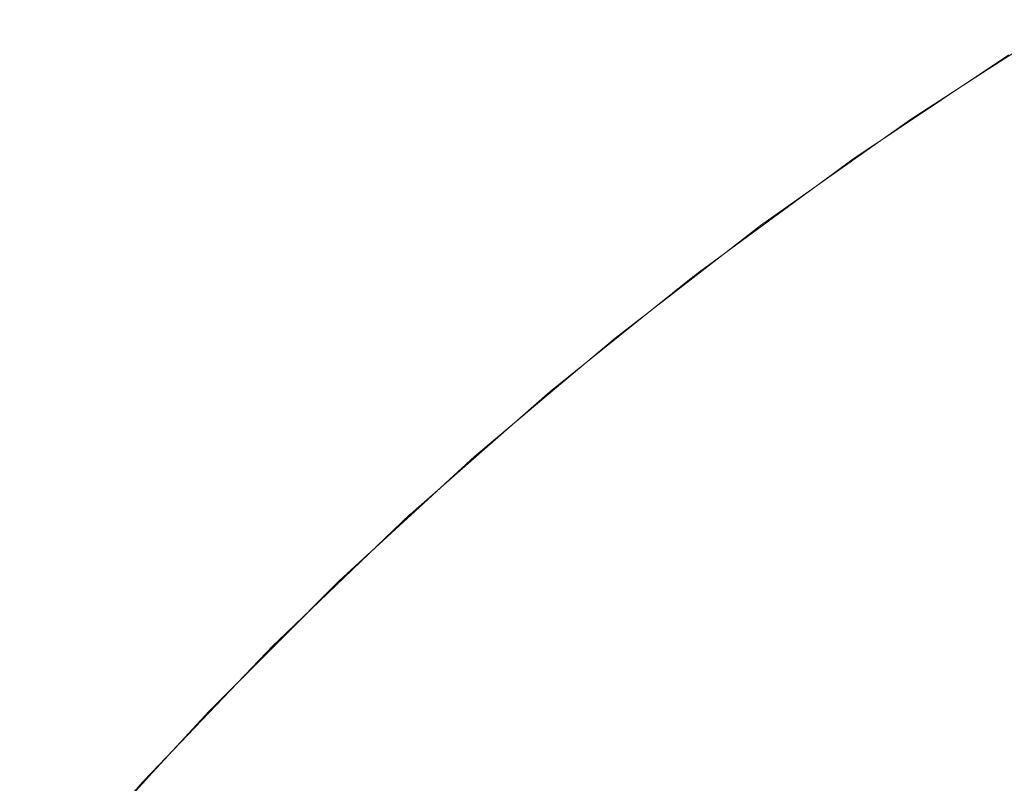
# Model space of a CAD drawing. Header units: centimetres. Extents: x -26 to 27.3, y -25.9 to -24.1.
# Tile 34 of 224: x -25.9941 to -25.9713, y -24.0924 to -24.0747. Entities that reach past the tile are written whole.
import ezdxf

# ---------------------------------------------------------------- set-up
doc = ezdxf.new("R2010")
doc.units = ezdxf.units.CM
doc.header["$LTSCALE"] = 2.54
doc.layers.add('Lucido design-1', color=7, linetype='Continuous')

# ---------------------------------------------------------------- blocks, each defined once
blk = doc.blocks.new('Gruppo-7-1')
at = {"color": 7, "linetype": 'Continuous', "lineweight": 9}
for points, invisible_edges in [([(-25.971712, -24.075896, 1181.722727), (-25.969913, -24.074735, 1181.722727), (-25.969863, -24.074816, 1181.718367), (-25.973426, -24.077116, 1181.718367)], 14), ([(-25.969913, -24.074735, 1181.722727), (-25.971712, -24.075896, 1181.722727), (-25.971718, -24.075887, 1182.322727), (-25.971212, -24.075549, 1182.322727)], 10), ([(-25.973426, -24.077116, 1181.718367), (-25.969863, -24.074816, 1181.718367), (-25.969723, -24.075043, 1181.714235), (-25.973277, -24.077336, 1181.714235)], 15), ([(-25.973277, -24.077336, 1181.714235), (-25.969723, -24.075043, 1181.714235), (-25.969494, -24.075414, 1181.71012), (-25.973033, -24.077698, 1181.71012)], 15), ([(-25.973033, -24.077698, 1181.71012), (-25.969494, -24.075414, 1181.71012), (-25.969177, -24.07593, 1181.706031), (-25.972694, -24.0782, 1181.706031)], 15), ([(-25.971718, -24.075887, 1182.322727), (-25.97484, -24.077973, 1182.322727), (-25.974813, -24.078012, 1182.325802), (-25.971187, -24.075589, 1182.325802)], 14), ([(-25.97469, -24.078187, 1182.329948), (-25.971072, -24.075769, 1182.329948), (-25.971187, -24.075589, 1182.325802), (-25.974813, -24.078012, 1182.325802)], 15), ([(-25.971187, -24.075589, 1182.325802), (-25.971212, -24.075549, 1182.322727), (-25.971718, -24.075887, 1182.322727)], 9), ([(-25.97484, -24.077973, 1182.322727), (-25.971718, -24.075887, 1182.322727), (-25.971712, -24.075896, 1181.722727)], 10), ([(-25.97484, -24.077973, 1182.322727), (-25.971712, -24.075896, 1181.722727), (-25.97348, -24.077037, 1181.722727)], 9), ([(-25.974469, -24.078503, 1182.334084), (-25.970864, -24.076095, 1182.334084), (-25.971072, -24.075769, 1182.329948), (-25.97469, -24.078187, 1182.329948)], 15), ([(-25.973426, -24.077116, 1181.718367), (-25.97348, -24.077037, 1181.722727), (-25.971712, -24.075896, 1181.722727)], 9), ([(-25.974149, -24.07896, 1182.338205), (-25.970565, -24.076565, 1182.338205), (-25.970864, -24.076095, 1182.334084), (-25.974469, -24.078503, 1182.334084)], 15), ([(-25.972694, -24.0782, 1181.706031), (-25.969177, -24.07593, 1181.706031), (-25.968771, -24.076589, 1181.701974), (-25.97226, -24.078841, 1181.701974)], 15), ([(-25.97373, -24.079558, 1182.342302), (-25.970173, -24.07718, 1182.342302), (-25.970565, -24.076565, 1182.338205), (-25.974149, -24.07896, 1182.338205)], 15), ([(-25.97226, -24.078841, 1181.701974), (-25.968771, -24.076589, 1181.701974), (-25.968279, -24.077389, 1181.697955), (-25.971734, -24.079619, 1181.697955)], 15), ([(-25.97348, -24.077037, 1181.722727), (-25.975191, -24.078248, 1181.722727), (-25.975199, -24.078236, 1182.322727), (-25.97484, -24.077973, 1182.322727)], 10), ([(-25.975191, -24.078248, 1181.722727), (-25.97348, -24.077037, 1181.722727), (-25.973426, -24.077116, 1181.718367)], 10), ([(-25.973426, -24.077116, 1181.718367), (-25.976889, -24.079565, 1181.718367), (-25.976945, -24.079488, 1181.722727), (-25.975191, -24.078248, 1181.722727)], 11), ([(-25.976889, -24.079565, 1181.718367), (-25.973426, -24.077116, 1181.718367), (-25.973277, -24.077336, 1181.714235), (-25.976731, -24.079779, 1181.714235)], 15), ([(-25.973214, -24.080295, 1182.346369), (-25.969689, -24.07794, 1182.346369), (-25.970173, -24.07718, 1182.342302), (-25.97373, -24.079558, 1182.342302)], 15), ([(-25.976731, -24.079779, 1181.714235), (-25.973277, -24.077336, 1181.714235), (-25.973033, -24.077698, 1181.71012), (-25.976471, -24.08013, 1181.71012)], 15), ([(-25.971734, -24.079619, 1181.697955), (-25.968279, -24.077389, 1181.697955), (-25.9677, -24.078329, 1181.693983), (-25.971116, -24.080534, 1181.693983)], 15), ([(-25.976471, -24.08013, 1181.71012), (-25.973033, -24.077698, 1181.71012), (-25.972694, -24.0782, 1181.706031), (-25.976111, -24.080617, 1181.706031)], 15), ([(-25.9726, -24.081171, 1182.350399), (-25.969114, -24.078842, 1182.350399), (-25.969689, -24.07794, 1182.346369), (-25.973214, -24.080295, 1182.346369)], 15), ([(-25.975199, -24.078236, 1182.322727), (-25.978358, -24.080553, 1182.322727), (-25.978329, -24.08059, 1182.325802), (-25.974813, -24.078012, 1182.325802)], 14), ([(-25.978199, -24.08076, 1182.329948), (-25.97469, -24.078187, 1182.329948), (-25.974813, -24.078012, 1182.325802), (-25.978329, -24.08059, 1182.325802)], 15), ([(-25.977964, -24.081066, 1182.334084), (-25.974469, -24.078503, 1182.334084), (-25.97469, -24.078187, 1182.329948), (-25.978199, -24.08076, 1182.329948)], 15), ([(-25.974813, -24.078012, 1182.325802), (-25.97484, -24.077973, 1182.322727), (-25.975199, -24.078236, 1182.322727)], 9), ([(-25.978358, -24.080553, 1182.322727), (-25.975199, -24.078236, 1182.322727), (-25.975191, -24.078248, 1181.722727)], 10), ([(-25.978358, -24.080553, 1182.322727), (-25.975191, -24.078248, 1181.722727), (-25.976945, -24.079488, 1181.722727)], 9), ([(-25.976111, -24.080617, 1181.706031), (-25.972694, -24.0782, 1181.706031), (-25.97226, -24.078841, 1181.701974), (-25.975651, -24.081239, 1181.701974)], 15), ([(-25.977625, -24.081509, 1182.338205), (-25.974149, -24.07896, 1182.338205), (-25.974469, -24.078503, 1182.334084), (-25.977964, -24.081066, 1182.334084)], 15), ([(-25.975651, -24.081239, 1181.701974), (-25.97226, -24.078841, 1181.701974), (-25.971734, -24.079619, 1181.697955), (-25.975092, -24.081994, 1181.697955)], 15), ([(-25.97189, -24.082186, 1182.354384), (-25.968449, -24.079886, 1182.354384), (-25.969114, -24.078842, 1182.350399), (-25.9726, -24.081171, 1182.350399)], 15), ([(-25.97718, -24.082087, 1182.342302), (-25.97373, -24.079558, 1182.342302), (-25.974149, -24.07896, 1182.338205), (-25.977625, -24.081509, 1182.338205)], 15), ([(-25.976945, -24.079488, 1181.722727), (-25.978572, -24.080746, 1181.722727), (-25.978582, -24.080733, 1182.322727), (-25.978358, -24.080553, 1182.322727)], 10), ([(-25.978572, -24.080746, 1181.722727), (-25.976945, -24.079488, 1181.722727), (-25.976889, -24.079565, 1181.718367)], 10), ([(-25.976889, -24.079565, 1181.718367), (-25.980244, -24.082158, 1181.718367), (-25.980304, -24.082084, 1181.722727), (-25.978572, -24.080746, 1181.722727)], 11), ([(-25.980244, -24.082158, 1181.718367), (-25.976889, -24.079565, 1181.718367), (-25.976731, -24.079779, 1181.714235), (-25.980077, -24.082365, 1181.714235)], 15), ([(-25.980077, -24.082365, 1181.714235), (-25.976731, -24.079779, 1181.714235), (-25.976471, -24.08013, 1181.71012), (-25.979803, -24.082705, 1181.71012)], 15), ([(-25.976632, -24.082802, 1182.346369), (-25.973214, -24.080295, 1182.346369), (-25.97373, -24.079558, 1182.342302), (-25.97718, -24.082087, 1182.342302)], 15), ([(-25.975092, -24.081994, 1181.697955), (-25.971734, -24.079619, 1181.697955), (-25.971116, -24.080534, 1181.693983), (-25.974436, -24.082881, 1181.693983)], 15), ([(-25.971084, -24.083336, 1182.358317), (-25.967694, -24.081071, 1182.358317), (-25.968449, -24.079886, 1182.354384), (-25.97189, -24.082186, 1182.354384)], 15), ([(-25.979803, -24.082705, 1181.71012), (-25.976471, -24.08013, 1181.71012), (-25.976111, -24.080617, 1181.706031), (-25.979422, -24.083176, 1181.706031)], 15), ([(-25.975981, -24.083651, 1182.350399), (-25.9726, -24.081171, 1182.350399), (-25.973214, -24.080295, 1182.346369), (-25.976632, -24.082802, 1182.346369)], 15), ([(-25.978582, -24.080733, 1182.322727), (-25.981761, -24.083284, 1182.322727), (-25.98173, -24.08332, 1182.325802), (-25.978329, -24.08059, 1182.325802)], 14), ([(-25.981593, -24.083483, 1182.329948), (-25.978199, -24.08076, 1182.329948), (-25.978329, -24.08059, 1182.325802), (-25.98173, -24.08332, 1182.325802)], 15), ([(-25.979422, -24.083176, 1181.706031), (-25.976111, -24.080617, 1181.706031), (-25.975651, -24.081239, 1181.701974), (-25.978936, -24.083778, 1181.701974)], 15), ([(-25.978329, -24.08059, 1182.325802), (-25.978358, -24.080553, 1182.322727), (-25.978582, -24.080733, 1182.322727)], 9), ([(-25.974436, -24.082881, 1181.693983), (-25.971116, -24.080534, 1181.693983), (-25.970408, -24.081582, 1181.690062), (-25.973684, -24.083899, 1181.690062)], 15), ([(-25.981761, -24.083284, 1182.322727), (-25.978582, -24.080733, 1182.322727), (-25.978572, -24.080746, 1181.722727)], 10), ([(-25.981761, -24.083284, 1182.322727), (-25.978572, -24.080746, 1181.722727), (-25.980304, -24.082084, 1181.722727)], 9), ([(-25.981345, -24.083779, 1182.334084), (-25.977964, -24.081066, 1182.334084), (-25.978199, -24.08076, 1182.329948), (-25.981593, -24.083483, 1182.329948)], 15), ([(-25.980986, -24.084207, 1182.338205), (-25.977625, -24.081509, 1182.338205), (-25.977964, -24.081066, 1182.334084), (-25.981345, -24.083779, 1182.334084)], 15), ([(-25.978936, -24.083778, 1181.701974), (-25.975651, -24.081239, 1181.701974), (-25.975092, -24.081994, 1181.697955), (-25.978346, -24.084509, 1181.697955)], 15), ([(-25.975227, -24.084633, 1182.354384), (-25.97189, -24.082186, 1182.354384), (-25.9726, -24.081171, 1182.350399), (-25.975981, -24.083651, 1182.350399)], 15), ([(-25.980517, -24.084766, 1182.342302), (-25.97718, -24.082087, 1182.342302), (-25.977625, -24.081509, 1182.338205), (-25.980986, -24.084207, 1182.338205)], 15), ([(-25.973684, -24.083899, 1181.690062), (-25.970408, -24.081582, 1181.690062), (-25.96961, -24.082762, 1181.6862), (-25.972837, -24.085044, 1181.6862)], 15), ([(-25.978346, -24.084509, 1181.697955), (-25.975092, -24.081994, 1181.697955), (-25.974436, -24.082881, 1181.693983), (-25.977653, -24.085368, 1181.693983)], 15), ([(-25.980244, -24.082158, 1181.718367), (-25.983487, -24.084892, 1181.718367), (-25.98355, -24.084821, 1181.722727), (-25.981848, -24.083386, 1181.722727)], 11), ([(-25.983487, -24.084892, 1181.718367), (-25.980244, -24.082158, 1181.718367), (-25.980077, -24.082365, 1181.714235), (-25.983311, -24.085092, 1181.714235)], 15), ([(-25.980304, -24.082084, 1181.722727), (-25.981848, -24.083386, 1181.722727), (-25.981861, -24.083371, 1182.322727), (-25.981761, -24.083284, 1182.322727)], 10), ([(-25.981848, -24.083386, 1181.722727), (-25.980304, -24.082084, 1181.722727), (-25.980244, -24.082158, 1181.718367)], 10), ([(-25.979939, -24.085455, 1182.346369), (-25.976632, -24.082802, 1182.346369), (-25.97718, -24.082087, 1182.342302), (-25.980517, -24.084766, 1182.342302)], 15), ([(-25.974372, -24.085747, 1182.358317), (-25.971084, -24.083336, 1182.358317), (-25.97189, -24.082186, 1182.354384), (-25.975227, -24.084633, 1182.354384)], 15), ([(-25.983311, -24.085092, 1181.714235), (-25.980077, -24.082365, 1181.714235), (-25.979803, -24.082705, 1181.71012), (-25.983022, -24.08542, 1181.71012)], 15), ([(-25.983022, -24.08542, 1181.71012), (-25.979803, -24.082705, 1181.71012), (-25.979422, -24.083176, 1181.706031), (-25.982622, -24.085874, 1181.706031)], 15), ([(-25.979251, -24.086275, 1182.350399), (-25.975981, -24.083651, 1182.350399), (-25.976632, -24.082802, 1182.346369), (-25.979939, -24.085455, 1182.346369)], 15), ([(-25.977653, -24.085368, 1181.693983), (-25.974436, -24.082881, 1181.693983), (-25.973684, -24.083899, 1181.690062), (-25.976858, -24.086352, 1181.690062)], 15), ([(-25.972837, -24.085044, 1181.6862), (-25.96961, -24.082762, 1181.6862), (-25.968725, -24.084071, 1181.682403), (-25.971897, -24.086315, 1181.682403)], 15), ([(-25.982622, -24.085874, 1181.706031), (-25.979422, -24.083176, 1181.706031), (-25.978936, -24.083778, 1181.701974), (-25.982111, -24.086455, 1181.701974)], 15), ([(-25.985009, -24.086195, 1182.325802), (-25.98173, -24.08332, 1182.325802), (-25.981861, -24.083371, 1182.322727), (-25.985029, -24.086149, 1182.322727)], 11), ([(-25.98355, -24.084821, 1181.722727), (-25.985029, -24.086149, 1182.322727), (-25.981861, -24.083371, 1182.322727)], 9), ([(-25.984865, -24.086353, 1182.329948), (-25.981593, -24.083483, 1182.329948), (-25.98173, -24.08332, 1182.325802), (-25.985009, -24.086195, 1182.325802)], 15), ([(-25.981861, -24.083371, 1182.322727), (-25.981848, -24.083386, 1181.722727), (-25.98355, -24.084821, 1181.722727)], 9), ([(-25.98173, -24.08332, 1182.325802), (-25.981761, -24.083284, 1182.322727), (-25.981861, -24.083371, 1182.322727)], 9), ([(-25.973417, -24.086992, 1182.362192), (-25.970184, -24.084622, 1182.362192), (-25.971084, -24.083336, 1182.358317), (-25.974372, -24.085747, 1182.358317)], 15), ([(-25.984604, -24.086637, 1182.334084), (-25.981345, -24.083779, 1182.334084), (-25.981593, -24.083483, 1182.329948), (-25.984865, -24.086353, 1182.329948)], 15), ([(-25.984227, -24.087049, 1182.338205), (-25.980986, -24.084207, 1182.338205), (-25.981345, -24.083779, 1182.334084), (-25.984604, -24.086637, 1182.334084)], 15), ([(-25.982111, -24.086455, 1181.701974), (-25.978936, -24.083778, 1181.701974), (-25.978346, -24.084509, 1181.697955), (-25.98149, -24.08716, 1181.697955)], 15), ([(-25.978455, -24.087223, 1182.354384), (-25.975227, -24.084633, 1182.354384), (-25.975981, -24.083651, 1182.350399), (-25.979251, -24.086275, 1182.350399)], 15), ([(-25.976858, -24.086352, 1181.690062), (-25.973684, -24.083899, 1181.690062), (-25.972837, -24.085044, 1181.6862), (-25.975963, -24.087461, 1181.6862)], 15), ([(-25.971897, -24.086315, 1181.682403), (-25.968725, -24.084071, 1181.682403), (-25.967754, -24.085508, 1181.678678), (-25.970866, -24.087709, 1181.678678)], 15), ([(-25.983734, -24.087587, 1182.342302), (-25.980517, -24.084766, 1182.342302), (-25.980986, -24.084207, 1182.338205), (-25.984227, -24.087049, 1182.338205)], 15), ([(-25.98149, -24.08716, 1181.697955), (-25.978346, -24.084509, 1181.697955), (-25.977653, -24.085368, 1181.693983), (-25.980761, -24.087989, 1181.693983)], 15), ([(-25.983126, -24.08825, 1182.346369), (-25.979939, -24.085455, 1182.346369), (-25.980517, -24.084766, 1182.342302), (-25.983734, -24.087587, 1182.342302)], 15), ([(-25.977552, -24.088299, 1182.358317), (-25.974372, -24.085747, 1182.358317), (-25.975227, -24.084633, 1182.354384), (-25.978455, -24.087223, 1182.354384)], 15), ([(-25.972363, -24.088366, 1182.366002), (-25.969191, -24.08604, 1182.366002), (-25.970184, -24.084622, 1182.362192), (-25.973417, -24.086992, 1182.362192)], 15), ([(-25.983487, -24.084892, 1181.718367), (-25.98661, -24.087761, 1181.718367), (-25.986676, -24.087692, 1181.722727), (-25.985014, -24.086166, 1181.722727)], 11), ([(-25.98661, -24.087761, 1181.718367), (-25.983487, -24.084892, 1181.718367), (-25.983311, -24.085092, 1181.714235), (-25.986426, -24.087953, 1181.714235)], 15), ([(-25.98355, -24.084821, 1181.722727), (-25.985014, -24.086166, 1181.722727), (-25.985029, -24.086149, 1182.322727)], 10), ([(-25.985014, -24.086166, 1181.722727), (-25.98355, -24.084821, 1181.722727), (-25.983487, -24.084892, 1181.718367)], 10), ([(-25.986426, -24.087953, 1181.714235), (-25.983311, -24.085092, 1181.714235), (-25.983022, -24.08542, 1181.71012), (-25.986124, -24.088268, 1181.71012)], 15), ([(-25.975963, -24.087461, 1181.6862), (-25.972837, -24.085044, 1181.6862), (-25.971897, -24.086315, 1181.682403), (-25.97497, -24.08869, 1181.682403)], 15), ([(-25.986124, -24.088268, 1181.71012), (-25.983022, -24.08542, 1181.71012), (-25.982622, -24.085874, 1181.706031), (-25.985705, -24.088706, 1181.706031)], 15), ([(-25.982403, -24.089039, 1182.350399), (-25.979251, -24.086275, 1182.350399), (-25.979939, -24.085455, 1182.346369), (-25.983126, -24.08825, 1182.346369)], 15), ([(-25.980761, -24.087989, 1181.693983), (-25.977653, -24.085368, 1181.693983), (-25.976858, -24.086352, 1181.690062), (-25.979925, -24.088939, 1181.690062)], 15), ([(-25.985705, -24.088706, 1181.706031), (-25.982622, -24.085874, 1181.706031), (-25.982111, -24.086455, 1181.701974), (-25.985169, -24.089264, 1181.701974)], 15), ([(-25.976543, -24.089501, 1182.362192), (-25.973417, -24.086992, 1182.362192), (-25.974372, -24.085747, 1182.358317), (-25.977552, -24.088299, 1182.358317)], 15), ([(-25.971212, -24.089866, 1182.369739), (-25.968106, -24.087589, 1182.369739), (-25.969191, -24.08604, 1182.366002), (-25.972363, -24.088366, 1182.366002)], 15), ([(-25.988159, -24.089211, 1182.325802), (-25.985009, -24.086195, 1182.325802), (-25.985041, -24.08616, 1182.322727), (-25.988076, -24.089066, 1182.322727)], 11), ([(-25.988008, -24.089362, 1182.329948), (-25.984865, -24.086353, 1182.329948), (-25.985009, -24.086195, 1182.325802), (-25.988159, -24.089211, 1182.325802)], 15), ([(-25.986676, -24.087692, 1181.722727), (-25.988076, -24.089066, 1182.322727), (-25.985041, -24.08616, 1182.322727)], 9), ([(-25.987735, -24.089635, 1182.334084), (-25.984604, -24.086637, 1182.334084), (-25.984865, -24.086353, 1182.329948), (-25.988008, -24.089362, 1182.329948)], 15), ([(-25.985041, -24.08616, 1182.322727), (-25.985014, -24.086166, 1181.722727), (-25.986676, -24.087692, 1181.722727)], 9), ([(-25.985029, -24.086149, 1182.322727), (-25.985041, -24.08616, 1182.322727), (-25.985009, -24.086195, 1182.325802)], 10), ([(-25.985041, -24.08616, 1182.322727), (-25.985029, -24.086149, 1182.322727), (-25.985014, -24.086166, 1181.722727)], 10), ([(-25.981567, -24.089952, 1182.354384), (-25.978455, -24.087223, 1182.354384), (-25.979251, -24.086275, 1182.350399), (-25.982403, -24.089039, 1182.350399)], 15), ([(-25.979925, -24.088939, 1181.690062), (-25.976858, -24.086352, 1181.690062), (-25.975963, -24.087461, 1181.6862), (-25.978984, -24.090008, 1181.6862)], 15), ([(-25.97497, -24.08869, 1181.682403), (-25.971897, -24.086315, 1181.682403), (-25.970866, -24.087709, 1181.678678), (-25.973881, -24.090039, 1181.678678)], 15), ([(-25.985169, -24.089264, 1181.701974), (-25.982111, -24.086455, 1181.701974), (-25.98149, -24.08716, 1181.697955), (-25.984519, -24.089943, 1181.697955)], 15), ([(-25.987341, -24.090029, 1182.338205), (-25.984227, -24.087049, 1182.338205), (-25.984604, -24.086637, 1182.334084), (-25.987735, -24.089635, 1182.334084)], 15), ([(-25.986825, -24.090545, 1182.342302), (-25.983734, -24.087587, 1182.342302), (-25.984227, -24.087049, 1182.338205), (-25.987341, -24.090029, 1182.338205)], 15), ([(-25.97543, -24.090828, 1182.366002), (-25.972363, -24.088366, 1182.366002), (-25.973417, -24.086992, 1182.362192), (-25.976543, -24.089501, 1182.362192)], 15), ([(-25.984519, -24.089943, 1181.697955), (-25.98149, -24.08716, 1181.697955), (-25.980761, -24.087989, 1181.693983), (-25.983756, -24.090739, 1181.693983)], 15), ([(-25.980618, -24.090988, 1182.358317), (-25.977552, -24.088299, 1182.358317), (-25.978455, -24.087223, 1182.354384), (-25.981567, -24.089952, 1182.354384)], 15), ([(-25.978984, -24.090008, 1181.6862), (-25.975963, -24.087461, 1181.6862), (-25.97497, -24.08869, 1181.682403), (-25.97794, -24.091194, 1181.682403)], 15), ([(-25.986676, -24.087692, 1181.722727), (-25.988062, -24.089079, 1181.722727), (-25.988076, -24.089066, 1182.322727)], 10), ([(-25.988062, -24.089079, 1181.722727), (-25.986676, -24.087692, 1181.722727), (-25.98661, -24.087761, 1181.718367)], 10), ([(-25.986188, -24.091182, 1182.346369), (-25.983126, -24.08825, 1182.346369), (-25.983734, -24.087587, 1182.342302), (-25.986825, -24.090545, 1182.342302)], 15), ([(-25.973881, -24.090039, 1181.678678), (-25.970866, -24.087709, 1181.678678), (-25.969746, -24.089223, 1181.67503), (-25.972698, -24.091505, 1181.67503)], 15), ([(-25.98661, -24.087761, 1181.718367), (-25.989609, -24.09076, 1181.718367), (-25.989678, -24.090694, 1181.722727), (-25.988062, -24.089079, 1181.722727)], 11), ([(-25.989609, -24.09076, 1181.718367), (-25.98661, -24.087761, 1181.718367), (-25.986426, -24.087953, 1181.714235), (-25.989417, -24.090944, 1181.714235)], 15), ([(-25.989417, -24.090944, 1181.714235), (-25.986426, -24.087953, 1181.714235), (-25.986124, -24.088268, 1181.71012), (-25.989102, -24.091246, 1181.71012)], 15), ([(-25.983756, -24.090739, 1181.693983), (-25.980761, -24.087989, 1181.693983), (-25.979925, -24.088939, 1181.690062), (-25.98288, -24.091653, 1181.690062)], 15), ([(-25.989102, -24.091246, 1181.71012), (-25.986124, -24.088268, 1181.71012), (-25.985705, -24.088706, 1181.706031), (-25.988664, -24.091665, 1181.706031)], 15), ([(-25.985432, -24.091938, 1182.350399), (-25.982403, -24.089039, 1182.350399), (-25.983126, -24.08825, 1182.346369), (-25.986188, -24.091182, 1182.346369)], 15), ([(-25.979557, -24.092145, 1182.362192), (-25.976543, -24.089501, 1182.362192), (-25.977552, -24.088299, 1182.358317), (-25.980618, -24.090988, 1182.358317)], 15), ([(-25.974215, -24.092277, 1182.369739), (-25.971212, -24.089866, 1182.369739), (-25.972363, -24.088366, 1182.366002), (-25.97543, -24.090828, 1182.366002)], 15), ([(-25.988664, -24.091665, 1181.706031), (-25.985705, -24.088706, 1181.706031), (-25.985169, -24.089264, 1181.701974), (-25.988106, -24.092201, 1181.701974)], 15), ([(-25.97794, -24.091194, 1181.682403), (-25.97497, -24.08869, 1181.682403), (-25.973881, -24.090039, 1181.678678), (-25.976795, -24.092496, 1181.678678)], 15), ([(-25.988193, -24.089177, 1182.322727), (-25.988062, -24.089079, 1181.722727), (-25.989678, -24.090694, 1181.722727)], 9), ([(-25.988076, -24.089066, 1182.322727), (-25.988193, -24.089177, 1182.322727), (-25.988159, -24.089211, 1182.325802)], 10), ([(-25.988193, -24.089177, 1182.322727), (-25.988076, -24.089066, 1182.322727), (-25.988062, -24.089079, 1181.722727)], 10), ([(-25.984556, -24.092814, 1182.354384), (-25.981567, -24.089952, 1182.354384), (-25.982403, -24.089039, 1182.350399), (-25.985432, -24.091938, 1182.350399)], 15), ([(-25.98288, -24.091653, 1181.690062), (-25.979925, -24.088939, 1181.690062), (-25.978984, -24.090008, 1181.6862), (-25.981895, -24.092681, 1181.6862)], 15), ([(-25.991175, -24.092361, 1182.325802), (-25.988159, -24.089211, 1182.325802), (-25.988193, -24.089177, 1182.322727), (-25.991001, -24.09211, 1182.322727)], 11), ([(-25.991017, -24.092505, 1182.329948), (-25.988008, -24.089362, 1182.329948), (-25.988159, -24.089211, 1182.325802), (-25.991175, -24.092361, 1182.325802)], 15), ([(-25.989678, -24.090694, 1181.722727), (-25.991001, -24.09211, 1182.322727), (-25.988193, -24.089177, 1182.322727)], 9), ([(-25.988106, -24.092201, 1181.701974), (-25.985169, -24.089264, 1181.701974), (-25.984519, -24.089943, 1181.697955), (-25.987428, -24.092851, 1181.697955)], 15), ([(-25.972698, -24.091505, 1181.67503), (-25.969746, -24.089223, 1181.67503), (-25.968539, -24.090855, 1181.671466), (-25.971422, -24.093084, 1181.671466)], 15), ([(-25.990733, -24.092766, 1182.334084), (-25.987735, -24.089635, 1182.334084), (-25.988008, -24.089362, 1182.329948), (-25.991017, -24.092505, 1182.329948)], 15), ([(-25.978388, -24.093421, 1182.366002), (-25.97543, -24.090828, 1182.366002), (-25.976543, -24.089501, 1182.362192), (-25.979557, -24.092145, 1182.362192)], 15), ([(-25.990321, -24.093143, 1182.338205), (-25.987341, -24.090029, 1182.338205), (-25.987735, -24.089635, 1182.334084), (-25.990733, -24.092766, 1182.334084)], 15), ([(-25.987428, -24.092851, 1181.697955), (-25.984519, -24.089943, 1181.697955), (-25.983756, -24.090739, 1181.693983), (-25.986631, -24.093614, 1181.693983)], 15), ([(-25.983563, -24.093807, 1182.358317), (-25.980618, -24.090988, 1182.358317), (-25.981567, -24.089952, 1182.354384), (-25.984556, -24.092814, 1182.354384)], 15), ([(-25.981895, -24.092681, 1181.6862), (-25.978984, -24.090008, 1181.6862), (-25.97794, -24.091194, 1181.682403), (-25.980801, -24.093822, 1181.682403)], 15), ([(-25.972898, -24.093845, 1182.373397), (-25.969965, -24.091491, 1182.373397), (-25.971212, -24.089866, 1182.369739), (-25.974215, -24.092277, 1182.369739)], 15), ([(-25.989783, -24.093636, 1182.342302), (-25.986825, -24.090545, 1182.342302), (-25.987341, -24.090029, 1182.338205), (-25.990321, -24.093143, 1182.338205)], 15), ([(-25.976795, -24.092496, 1181.678678), (-25.973881, -24.090039, 1181.678678), (-25.972698, -24.091505, 1181.67503), (-25.97555, -24.09391, 1181.67503)], 15), ([(-25.989678, -24.090694, 1181.722727), (-25.990989, -24.092121, 1181.722727), (-25.991001, -24.09211, 1182.322727)], 10), ([(-25.990989, -24.092121, 1181.722727), (-25.989678, -24.090694, 1181.722727), (-25.989609, -24.09076, 1181.718367)], 10), ([(-25.98912, -24.094244, 1182.346369), (-25.986188, -24.091182, 1182.346369), (-25.986825, -24.090545, 1182.342302), (-25.989783, -24.093636, 1182.342302)], 15), ([(-25.989609, -24.09076, 1181.718367), (-25.992478, -24.093883, 1181.718367), (-25.992549, -24.093821, 1181.722727), (-25.990989, -24.092121, 1181.722727)], 11), ([(-25.992478, -24.093883, 1181.718367), (-25.989609, -24.09076, 1181.718367), (-25.989417, -24.090944, 1181.714235), (-25.992278, -24.094059, 1181.714235)], 15), ([(-25.986631, -24.093614, 1181.693983), (-25.983756, -24.090739, 1181.693983), (-25.98288, -24.091653, 1181.690062), (-25.985717, -24.09449, 1181.690062)], 15), ([(-25.97711, -24.094816, 1182.369739), (-25.974215, -24.092277, 1182.369739), (-25.97543, -24.090828, 1182.366002), (-25.978388, -24.093421, 1182.366002)], 15), ([(-25.971422, -24.093084, 1181.671466), (-25.968539, -24.090855, 1181.671466), (-25.967247, -24.092602, 1181.667991), (-25.970058, -24.094774, 1181.667991)], 15), ([(-25.992278, -24.094059, 1181.714235), (-25.989417, -24.090944, 1181.714235), (-25.989102, -24.091246, 1181.71012), (-25.99195, -24.094348, 1181.71012)], 15), ([(-25.982453, -24.094917, 1182.362192), (-25.979557, -24.092145, 1182.362192), (-25.980618, -24.090988, 1182.358317), (-25.983563, -24.093807, 1182.358317)], 15), ([(-25.99195, -24.094348, 1181.71012), (-25.989102, -24.091246, 1181.71012), (-25.988664, -24.091665, 1181.706031), (-25.991496, -24.094748, 1181.706031)], 15), ([(-25.988331, -24.094967, 1182.350399), (-25.985432, -24.091938, 1182.350399), (-25.986188, -24.091182, 1182.346369), (-25.98912, -24.094244, 1182.346369)], 15), ([(-25.980801, -24.093822, 1181.682403), (-25.97794, -24.091194, 1181.682403), (-25.976795, -24.092496, 1181.678678), (-25.979601, -24.095074, 1181.678678)], 15), ([(-25.97555, -24.09391, 1181.67503), (-25.972698, -24.091505, 1181.67503), (-25.971422, -24.093084, 1181.671466), (-25.974209, -24.095434, 1181.671466)], 15), ([(-25.971483, -24.095532, 1182.376969), (-25.968625, -24.093238, 1182.376969), (-25.969965, -24.091491, 1182.373397), (-25.972898, -24.093845, 1182.373397)], 15), ([(-25.991496, -24.094748, 1181.706031), (-25.988664, -24.091665, 1181.706031), (-25.988106, -24.092201, 1181.701974), (-25.990915, -24.095259, 1181.701974)], 15), ([(-25.985717, -24.09449, 1181.690062), (-25.98288, -24.091653, 1181.690062), (-25.981895, -24.092681, 1181.6862), (-25.984689, -24.095475, 1181.6862)], 15), ([(-25.987418, -24.095804, 1182.354384), (-25.984556, -24.092814, 1182.354384), (-25.985432, -24.091938, 1182.350399), (-25.988331, -24.094967, 1182.350399)], 15), ([(-25.99121, -24.092329, 1182.322727), (-25.990989, -24.092121, 1181.722727), (-25.992549, -24.093821, 1181.722727)], 9), ([(-25.991001, -24.09211, 1182.322727), (-25.99121, -24.092329, 1182.322727), (-25.991175, -24.092361, 1182.325802)], 10), ([(-25.99121, -24.092329, 1182.322727), (-25.991001, -24.09211, 1182.322727), (-25.990989, -24.092121, 1181.722727)], 10), ([(-25.990915, -24.095259, 1181.701974), (-25.988106, -24.092201, 1181.701974), (-25.987428, -24.092851, 1181.697955), (-25.99021, -24.09588, 1181.697955)], 15), ([(-25.981229, -24.096141, 1182.366002), (-25.978388, -24.093421, 1182.366002), (-25.979557, -24.092145, 1182.362192), (-25.982453, -24.094917, 1182.362192)], 15), ([(-25.975726, -24.096325, 1182.373397), (-25.972898, -24.093845, 1182.373397), (-25.974215, -24.092277, 1182.369739), (-25.97711, -24.094816, 1182.369739)], 15), ([(-25.99405, -24.09564, 1182.325802), (-25.991175, -24.092361, 1182.325802), (-25.99121, -24.092329, 1182.322727), (-25.993797, -24.095279, 1182.322727)], 11), ([(-25.993887, -24.095777, 1182.329948), (-25.991017, -24.092505, 1182.329948), (-25.991175, -24.092361, 1182.325802), (-25.99405, -24.09564, 1182.325802)], 15), ([(-25.992549, -24.093821, 1181.722727), (-25.993797, -24.095279, 1182.322727), (-25.99121, -24.092329, 1182.322727)], 9)]:
    blk.add_3dface(points, dxfattribs=dict(at, invisible_edges=invisible_edges))

msp = doc.modelspace()

# ---------------------------------------------------------------- block references
at = {"layer": 'Lucido design-1', "color": 7}
msp.add_blockref('Gruppo-7-1', (0, 0), dxfattribs=at)

doc.saveas('drawing.dxf')
